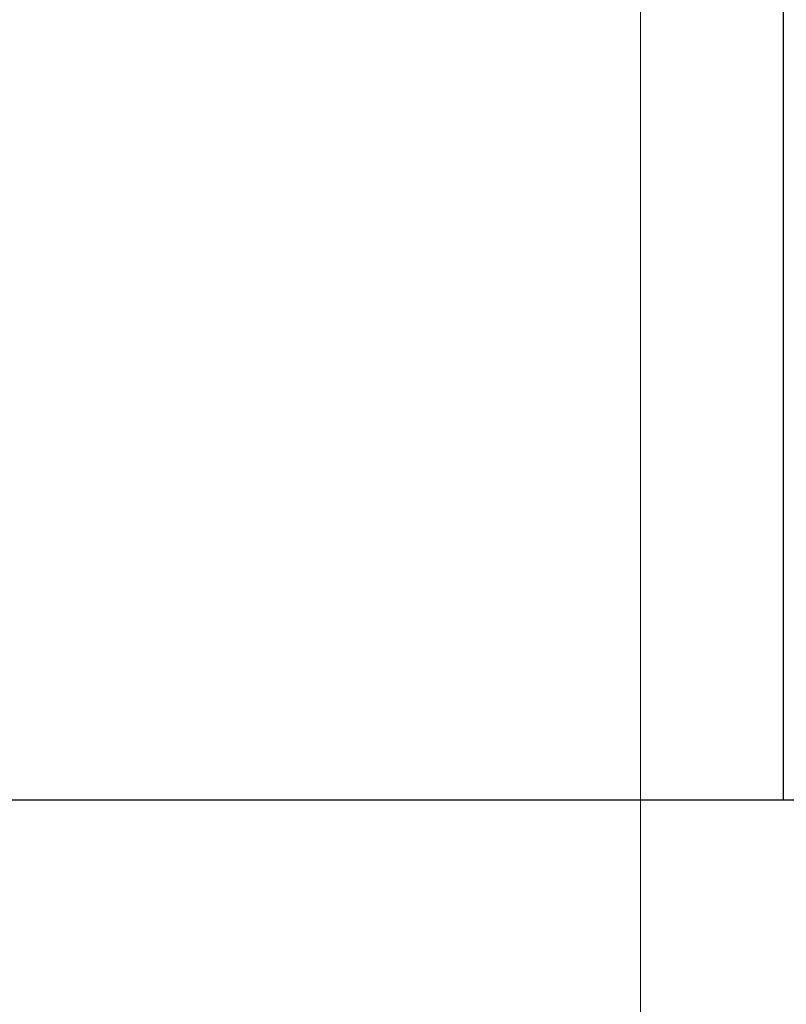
# Model space of a CAD drawing. Header units: millimetres. Extents: x -95523 to 190468, y -7401 to 17692.
# Tile 6 of 139: x -81017 to -79622, y 8 to 1801. Entities that reach past the tile are written whole.
import ezdxf

# ---------------------------------------------------------------- set-up
doc = ezdxf.new("R2010")
doc.units = ezdxf.units.MM
doc.header["$MEASUREMENT"] = 0
doc.linetypes.add('Штрих-Штриховая', pattern=[10.936111, 5.291667, -2.116667, 1.411111, -2.116667])
for name, color, linetype, lineweight in [('Р_Фасад в осях 1-24_2_1_ОСИ ФАСАДА_Ном._пера__2', 8, 'Continuous', 15), ('Р_Фасад в осях 1-24_2_1_Цоколь_Ном._пера__21', 7, 'Continuous', 30), ('Р_Фасад в осях 1-24_2_Конструктив - Стены Несущие_Ном._пера__21', 7, 'Continuous', 30), ('Р_Фасад в осях 1-24_2_Элемент Модели - Оси_Ном._пера__2', 8, 'Continuous', 15)]:
    doc.layers.add(name, color=color, linetype=linetype, lineweight=lineweight)

msp = doc.modelspace()

# ---------------------------------------------------------------- linework, layer by layer
at = {"layer": 'Р_Фасад в осях 1-24_2_1_ОСИ ФАСАДА_Ном._пера__2', "color": 8, "linetype": 'Штрих-Штриховая', "lineweight": 15}
msp.add_line((-79887.2, 14121.2), (-79887.2, -5861.1), dxfattribs=at)
at = {"layer": 'Р_Фасад в осях 1-24_2_1_Цоколь_Ном._пера__21', "color": 7, "linetype": 'Continuous', "lineweight": 30}
msp.add_line((-79586, 380), (-85956.5, 380), dxfattribs=at)
at = {"layer": 'Р_Фасад в осях 1-24_2_Конструктив - Стены Несущие_Ном._пера__21', "color": 7, "linetype": 'Continuous', "lineweight": 30}
msp.add_line((-79627.2, 380), (-79627.2, 3850), dxfattribs=at)
at = {"layer": 'Р_Фасад в осях 1-24_2_Элемент Модели - Оси_Ном._пера__2', "color": 8, "linetype": 'Штрих-Штриховая', "lineweight": 15}
for p in [(-79887.2, 13121.2), (-79887.2, 13115.8)]:
    msp.add_line(p, (-79887.2, -7401.4), dxfattribs=at)

doc.saveas('drawing.dxf')
